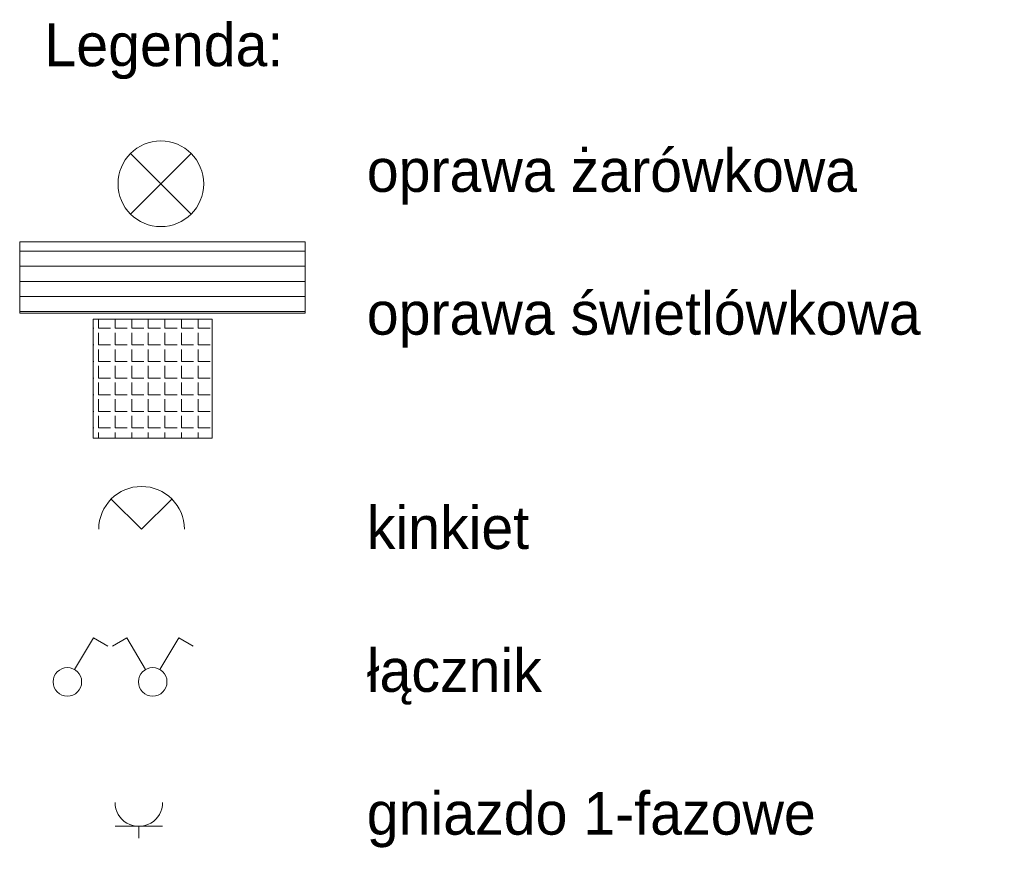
# Model space of a CAD drawing. Header units: millimetres. Extents: x 410204 to 467463, y -88400 to -47908.
# Tile 3 of 30: x 459992 to 460406, y -52963 to -52614. Entities that reach past the tile are written whole.
import ezdxf

# ---------------------------------------------------------------- set-up
doc = ezdxf.new("R2010")
doc.units = ezdxf.units.MM
for name, color, linetype, lineweight in [('gniazdo', 4, 'Continuous', 18), ('opis', 47, 'Continuous', 18), ('oświetlenie', 40, 'Continuous', 18)]:
    doc.layers.add(name, color=color, linetype=linetype, lineweight=lineweight)

# ---------------------------------------------------------------- blocks, each defined once
blk = doc.blocks.new('świetlówka2')
at = {"layer": 'oświetlenie', "transparency": 33554687}
h = blk.add_hatch(dxfattribs=at)
h.set_pattern_fill('ANGLE', color=256)
h.set_pattern_definition([(3e-13, (0, 0), (-4e-14, 6.985), [5.08, -1.905]), (90, (0, 0), (-6.985, -4e-14), [5.08, -1.905])])
h.paths.add_polyline_path([(134994.26, -38817.84), (134994.26, -38767.84), (134944.26, -38767.84), (134944.26, -38817.84)])
at = {"layer": 'oświetlenie'}
blk.add_lwpolyline([(134944.26, -38767.84), (134994.26, -38767.84), (134994.26, -38817.84), (134944.26, -38817.84)], close=True, dxfattribs=at)
blk = doc.blocks.new('lampa')
at = {"layer": 'oświetlenie'}
for p, q in [((135722.53, -38772.71), (135747.98, -38798.16)), ((135722.53, -38798.16), (135747.98, -38772.71))]:
    blk.add_line(p, q, dxfattribs=at)
blk.add_circle((135735.26, -38785.43), 18, dxfattribs=at)
blk = doc.blocks.new('łącznik x2')
at = {"layer": 'gniazdo'}
for p, q in [((134889.07, -38634.31), (134883.04, -38637.86)), ((134896.95, -38647.69), (134889.07, -38634.31)), ((134903.05, -38647.69), (134910.94, -38634.31)), ((134910.94, -38634.31), (134916.97, -38637.86))]:
    blk.add_line(p, q, dxfattribs=at)
blk.add_circle((134900, -38652.86), 6, dxfattribs=at)
blk.add_circle((134900, -38652.86), 6, dxfattribs=at)
blk = doc.blocks.new('świetlówka')
at = {"layer": 'oświetlenie', "transparency": 33554687}
h = blk.add_hatch(dxfattribs=at)
h.set_pattern_fill('ANSI31', color=256, scale=2, angle=45)
h.paths.add_polyline_path([(135304.26, -38767.84), (135304.26, -38887.84), (135334.26, -38887.84), (135334.26, -38767.84)])
at = {"layer": 'oświetlenie'}
blk.add_lwpolyline([(135304.26, -38767.84), (135334.26, -38767.84), (135334.26, -38887.84), (135304.26, -38887.84)], close=True, dxfattribs=at)
blk = doc.blocks.new('łącznik')
at = {"layer": 'gniazdo'}
for p, q in [((135306.82, -38673), (135314.71, -38659.62)), ((135314.71, -38659.62), (135320.74, -38663.17))]:
    blk.add_line(p, q, dxfattribs=at)
blk.add_circle((135303.77, -38678.17), 6, dxfattribs=at)
blk = doc.blocks.new('gniazdo')
at = {"layer": 'gniazdo'}
for p, q in [((135889.26, -37717.91), (135889.26, -37737.91)), ((135894.26, -37727.91), (135889.26, -37727.91))]:
    blk.add_line(p, q, dxfattribs=at)
blk.add_arc((135879.26, -37727.91), 10, 270, 90, dxfattribs=at)
blk = doc.blocks.new('kinkiet')
at = {"layer": 'oświetlenie'}
for q in [(134450.98, -38163.11), (134450.98, -38188.56)]:
    blk.add_line((134438.26, -38175.84), q, dxfattribs=at)
blk.add_arc((134438.26, -38175.84), 18, 270, 90, dxfattribs=at)

msp = doc.modelspace()

# ---------------------------------------------------------------- block references
at = {"layer": 'gniazdo'}
for name, p in [('łącznik', (324708.29, -14214.13)), ('łącznik x2', (325147.92, -14239.44))]:
    msp.add_blockref(name, p, dxfattribs=at)
at = {"layer": 'gniazdo', "xscale": -1, "rotation": 89.99999999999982}
msp.add_blockref('gniazdo', (422314.18, 82936.28), dxfattribs=at)
at = {"layer": 'oświetlenie'}
for name, p in [('lampa', (324316.08, -13897.63)), ('świetlówka2', (325078.66, -13972.11))]:
    msp.add_blockref(name, p, dxfattribs=at)
for name, p, rotation in [('świetlówka', (421224.19, -188041.65), 90), ('kinkiet', (421867.4, -187266.47), 90.00000000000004)]:
    msp.add_blockref(name, p, dxfattribs=dict(at, rotation=rotation))

# ---------------------------------------------------------------- texts
at = {"layer": 'opis', "char_height": 18, "width": 520.906, "attachment_point": 3}
for s, insert in [('\\pxql;Legenda:', (460523.33, -52615.68)), ('\\pxql;oprawa żarówkowa\\P\\Poprawa świetlówkowa\\P\\P\\Pkinkiet\\P\\Płącznik\\P\\Pgniazdo 1-fazowe', (460658.78, -52668.45))]:
    msp.add_mtext(s, dxfattribs=dict(at, insert=insert))

doc.saveas('drawing.dxf')
